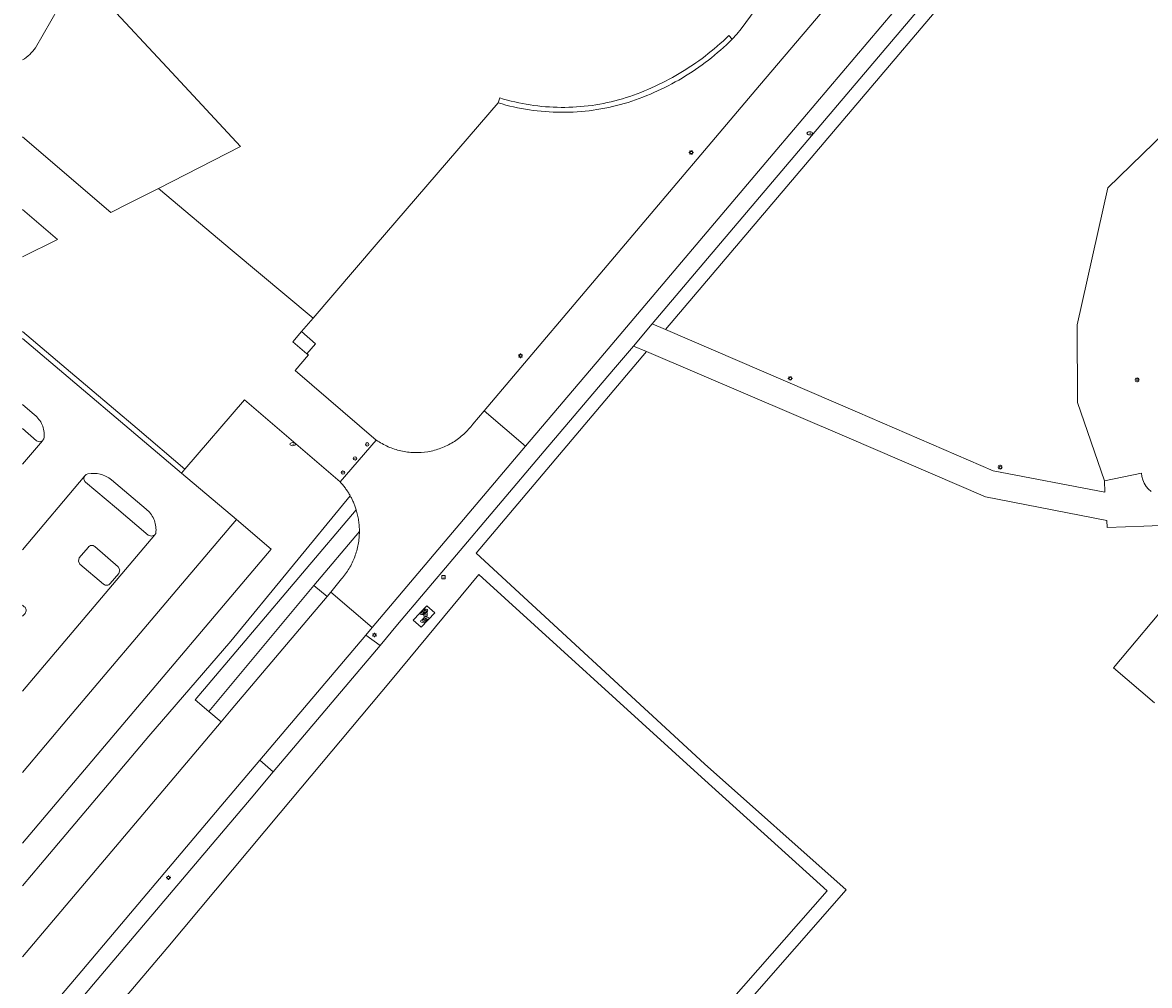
# Model space of a CAD drawing. Header units: metres. Extents: x 187482 to 189800, y 333582 to 335019.
# Tile 67 of 256: x 187483 to 187607, y 334151 to 334257. Entities that reach past the tile are written whole.
import ezdxf
from ezdxf.enums import TextEntityAlignment as Align

# ---------------------------------------------------------------- set-up
doc = ezdxf.new("R2010")
doc.units = ezdxf.units.M
doc.layers.get('0').update_dxf_attribs({"color": 252, "lineweight": 18})
for name, color, linetype, lineweight in [('B-WE-GR-BOUWLAND-GV', 252, 'Continuous', 18), ('B-WE-GR-HAAG-G', 252, 'GR-HAAG1-SO', 18), ('B-WE-IE-MEUBILAIR-S', 252, 'Continuous', 18), ('B-WE-IE-TERREINAFSCHEIDING_KUNSTMATIG_HEKWERK-G', 252, 'IE-TERREINAFSCHEIDING_KUNSTMATIG-SO', 18), ('B-WE-IE-TERREINAFSCHEIDING_KUNSTMATIG_MUUR-G', 252, 'IE-TERREINAFSCHEIDING_KUNSTMATIG-SO', 18), ('B-WE-OG-TERREIN_BEGROEID-GV', 252, 'Continuous', 18), ('B-WE-OG-TERREIN_ERF-GV', 252, 'Continuous', 18), ('B-WE-OG-WEG-GV', 252, 'Continuous', 18), ('B-WE-VH-GESLOTENVERHARDING_ASFALT-GV', 252, 'Continuous', 18), ('B-WE-VH-OPENVERHARDING-GV', 252, 'Continuous', 18), ('B-WE-VH-OPENVERHARDING_BETONSTRAATSTEEN-GV', 252, 'Continuous', 18), ('B-WE-VH-OPENVERHARDING_TEGEL-GV', 252, 'Continuous', 18)]:
    doc.layers.add(name, color=color, linetype=linetype, lineweight=lineweight)
doc.styles.add('NLCS-ISO', font='NLCS-ISO.ttf')
doc.linetypes.add('GR-HAAG1-SO', pattern='A,6,[176,NLCS.SHX,S=0.125,R=0,X=0,Y=0],-2', length=8)
doc.linetypes.add('IE-TERREINAFSCHEIDING_KUNSTMATIG-SO', pattern='A,4,[82,NLCS.SHX,S=0.75,R=90,X=0,Y=0],4,-2', length=10)

# ---------------------------------------------------------------- blocks, each defined once
blk = doc.blocks.new('SIE-MEUBILAIR_BORD_LOCATIEPAAL-SO')
blk.add_lwpolyline([(-0.75, -0.75), (0.75, -0.75), (0.75, 0.75), (-0.75, 0.75)], close=True)
at = {"style": 'NLCS-ISO'}
blk.add_text('lp', height=0.75, dxfattribs=at).set_placement((0.01, 0.12), align=Align.MIDDLE_CENTER)
blk = doc.blocks.new('SIE-MEUBILAIR_PAAL_LICHTMAST-SO')
for points in [[(-0.62, 0), (-1, 0)], [(-0.71, 0.71), (-0.44, 0.44)], [(0, 1), (0, 0.62)], [(0.44, 0.44), (0.71, 0.71)], [(1, 0), (0.62, 0)], [(-0.71, -0.71), (-0.44, -0.44)], [(0, -0.62), (0, -1)], [(0.44, -0.44), (0.71, -0.71)]]:
    blk.add_lwpolyline(points)
blk.add_circle((0, 0), 0.5)
blk = doc.blocks.new('SIE-MEUBILAIR_PAAL_AFSLUITPAAL-SO')
blk.add_circle((0, 0), 0.75)
at = {"style": 'NLCS-ISO'}
blk.add_text('af', height=0.75, dxfattribs=at).set_placement((0, 0.05), align=Align.MIDDLE_CENTER)
blk = doc.blocks.new('SIE-MEUBILAIR_PUT_BRANDKRAAN-SO')
blk.add_ellipse((0, 0), major_axis=(1.25, 0), ratio=0.54)
at = {"style": 'NLCS-ISO'}
blk.add_text('bk', height=0.75, dxfattribs=at).set_placement((0.03, 0), align=Align.MIDDLE_CENTER)
blk = doc.blocks.new('SIE-MEUBILAIR_PUT_WATERLEIDINGPUT-SO')
blk.add_ellipse((0, 0), major_axis=(1.25, 0), ratio=0.54)
at = {"style": 'NLCS-ISO'}
blk.add_text('wl', height=0.75, dxfattribs=at).set_placement((-0.14, 0), align=Align.MIDDLE_CENTER)

msp = doc.modelspace()

# ---------------------------------------------------------------- linework, layer by layer
at = {"layer": 'B-WE-GR-BOUWLAND-GV'}
msp.add_lwpolyline([(187553.147, 334139.851), (187560.581, 334148.639), (187571.387, 334160.941), (187557.127, 334173.843), (187533.043, 334195.803), (187523.496, 334184.25), (187511.169, 334169.53), (187498.784, 334154.739), (187486.767, 334140.53), (187482.806, 334135.877)], dxfattribs=at)
at = {"layer": 'B-WE-GR-HAAG-G', "ltscale": 0.2, "flags": 128}
for points in [[(187505.741, 334188.464), (187518.881, 334204.459)], [(187496.726, 334178.005), (187505.741, 334188.464)], [(187484.778, 334163.857), (187496.726, 334178.005)], [(187482.806, 334161.506), (187484.778, 334163.857)]]:
    msp.add_lwpolyline(points, dxfattribs=at)
at = {"layer": 'B-WE-IE-TERREINAFSCHEIDING_KUNSTMATIG_HEKWERK-G', "ltscale": 0.2, "flags": 128}
for points in [[(187527.307, 334192.352), (187525.818, 334190.769)], [(187528.181, 334191.556), (187527.307, 334192.352)], [(187525.818, 334190.769), (187526.698, 334189.98)], [(187526.698, 334189.98), (187528.181, 334191.556)]]:
    msp.add_lwpolyline(points, dxfattribs=at)
at = {"layer": 'B-WE-IE-TERREINAFSCHEIDING_KUNSTMATIG_MUUR-G', "ltscale": 0.2, "flags": 128}
msp.add_lwpolyline([(187514.118, 334220.11), (187515.072, 334221.215), (187513.519, 334222.556)], dxfattribs=at)
at = {"layer": 'B-WE-OG-TERREIN_BEGROEID-GV', "flags": 128}
for points in [[(187519.887, 334200.532), (187514.865, 334194.594), (187516.323, 334193.362), (187516.727, 334193.839)], [(187516.727, 334193.839), (187517.921, 334195.298)]]:
    msp.add_lwpolyline(points, dxfattribs=at)
at = {"layer": 'B-WE-OG-TERREIN_BEGROEID-GV'}
for points in [[(187519.852, 334199.819, 0.021056), (187519.887, 334200.532)], [(187519.754, 334199.113, 0.0226203), (187519.852, 334199.819)], [(187519.373, 334197.739, 0.0217374), (187519.594, 334198.417)], [(187519.594, 334198.417, 0.0230895), (187519.754, 334199.113)], [(187518.755, 334196.454, 0.0219108), (187519.093, 334197.083)], [(187519.093, 334197.083, 0.0213549), (187519.373, 334197.739)], [(187517.921, 334195.298, 0.0221218), (187518.364, 334195.857)], [(187518.364, 334195.857, 0.0221485), (187518.755, 334196.454)]]:
    msp.add_lwpolyline(points, format="xyb", dxfattribs=at)
at = {"layer": 'B-WE-OG-TERREIN_ERF-GV', "flags": 128}
for points in [[(187532.375, 334212.369), (187533.614, 334213.804), (187563.942, 334249.637), (187576.262, 334264.197), (187581.063, 334269.866), (187580.136, 334270.764), (187577.235, 334273.319), (187574.573, 334270.515), (187573.428, 334271.293), (187577.215, 334275.377), (187581.087, 334271.866), (187582.025, 334271.001), (187590.497, 334281.004), (187603.853, 334296.863), (187609.841, 334303.986), (187611.113, 334305.524), (187612.278, 334307.144), (187624.497, 334324.364), (187633.141, 334336.5), (187634.34, 334338.1), (187635.595, 334339.656), (187640.76, 334345.76)], [(187600.305, 334300.277), (187598.921, 334301.447), (187587.744, 334298.304), (187581.049, 334296.442), (187580.511, 334294.317), (187579.934, 334292.202), (187578.243, 334286.717), (187576.293, 334281.319), (187574.93, 334278.026), (187573.458, 334274.781), (187571.854, 334271.537), (187570.142, 334268.349), (187568.68, 334265.832), (187567.146, 334263.357), (187564.606, 334259.574), (187561.899, 334255.909), (187561.436, 334255.314), (187560.932, 334254.753)], [(187484.247, 334253.817), (187491.83, 334267.049), (187504.81, 334289.171), (187504.132, 334290.64), (187503.404, 334292.085), (187502.331, 334293.908), (187501.196, 334295.694)], [(187482.806, 334243.98), (187492.526, 334235.666), (187494.485, 334236.668), (187497.783, 334238.311), (187506.812, 334242.935), (187499.242, 334251.085), (187491.56, 334259.359), (187495.762, 334266.949), (187497.796, 334270.604), (187505.707, 334284.74), (187505.803, 334284.928), (187505.851, 334285.133), (187505.876, 334286.229), (187505.594, 334287.288), (187505.212, 334288.234), (187504.81, 334289.171), (187491.83, 334267.049), (187484.247, 334253.817)], [(187518.328, 334270.635), (187502.2, 334267.957), (187501.984, 334267.973), (187501.819, 334268.066), (187501.655, 334268.159), (187501.791, 334268.423), (187501.562, 334268.553), (187510.021, 334282.363), (187510.19, 334282.639), (187505.851, 334285.133), (187505.803, 334284.928), (187505.707, 334284.74), (187497.796, 334270.604), (187495.762, 334266.949), (187491.56, 334259.359), (187499.242, 334251.085), (187506.812, 334242.935), (187497.783, 334238.311), (187505.897, 334231.479), (187514.793, 334224.04), (187521.733, 334232.125), (187535.166, 334247.738), (187535.355, 334248.284)], [(187560.55, 334255.141), (187560.932, 334254.753), (187561.436, 334255.314), (187561.899, 334255.909), (187564.606, 334259.574), (187567.146, 334263.357), (187566.683, 334263.672)], [(187560.932, 334254.753), (187560.55, 334255.141)], [(187535.166, 334247.738), (187521.733, 334232.125), (187514.793, 334224.04), (187513.519, 334222.556), (187515.072, 334221.215), (187514.118, 334220.11), (187514.27, 334219.982), (187512.801, 334218.279), (187521.749, 334210.6)], [(187535.355, 334248.284), (187535.166, 334247.738)], [(187612.45, 334248.251), (187602.288, 334238.378), (187598.881, 334223.279), (187598.92, 334214.748), (187601.891, 334206.114), (187605.968, 334206.971), (187606.015, 334206.601), (187606.13, 334206.206), (187606.286, 334205.836), (187606.496, 334205.489), (187606.727, 334205.212), (187607.032, 334204.925)], [(187482.806, 334222.558), (187487.619, 334218.483), (187495.407, 334211.857), (187500.675, 334207.385), (187507.247, 334215.039), (187517.784, 334205.987), (187521.749, 334210.6), (187512.801, 334218.279), (187514.27, 334219.982), (187514.118, 334220.11), (187512.552, 334221.43), (187513.519, 334222.556), (187514.793, 334224.04), (187505.897, 334231.479), (187497.783, 334238.311), (187494.485, 334236.668), (187492.526, 334235.666), (187482.806, 334243.98)], [(187482.806, 334230.794), (187486.659, 334232.698), (187482.806, 334236.006)], [(187482.806, 334221.789), (187500.301, 334206.949), (187500.675, 334207.385), (187495.407, 334211.857), (187487.619, 334218.483), (187482.806, 334222.558)], [(187500.301, 334206.949), (187482.806, 334221.789)], [(187607.427, 334181.664), (187602.887, 334185.506), (187616.311, 334201.507), (187606.22, 334201.133), (187602.22, 334200.962), (187602.155, 334201.747), (187588.813, 334204.352), (187573.558, 334210.902), (187551.503, 334220.34), (187532.729, 334198.155), (187557.885, 334174.95), (187573.489, 334161.062), (187562.099, 334148.052)], [(187517.784, 334205.987), (187507.247, 334215.039), (187500.675, 334207.385), (187500.301, 334206.949), (187506.376, 334201.833), (187510.17, 334198.597), (187492.237, 334177.373), (187482.806, 334166.216)], [(187484.129, 334213.373), (187482.806, 334214.512)], [(187482.806, 334214.512), (187484.129, 334213.373)], [(187482.806, 334207.932), (187484.993, 334210.523), (187484.674, 334210.396), (187484.358, 334210.533), (187482.806, 334211.862)], [(187482.806, 334211.862), (187484.358, 334210.533), (187484.674, 334210.396), (187484.993, 334210.523), (187485.048, 334210.588), (187485.159, 334210.74), (187485.194, 334210.925)], [(187485.194, 334210.925), (187485.159, 334210.74), (187485.048, 334210.588), (187484.993, 334210.523), (187482.806, 334207.932)], [(187482.806, 334173.994), (187487.881, 334180.007), (187499.794, 334194.088), (187506.376, 334201.833), (187500.301, 334206.949)], [(187482.806, 334198.522), (187489.681, 334206.659), (187489.822, 334206.809), (187490.004, 334206.884)], [(187490.004, 334206.884), (187489.822, 334206.809), (187489.681, 334206.659)], [(187489.681, 334206.659), (187482.806, 334198.522)], [(187489.748, 334205.96), (187493.157, 334203.084), (187496.632, 334200.117), (187497.008, 334200.003), (187497.374, 334200.145), (187497.492, 334200.319), (187497.49, 334200.529)], [(187497.374, 334200.145), (187497.008, 334200.003), (187496.632, 334200.117), (187493.157, 334203.084), (187489.748, 334205.96)], [(187496.397, 334203.007), (187492.591, 334206.229)], [(187492.591, 334206.229), (187496.397, 334203.007)], [(187482.806, 334161.506), (187484.778, 334163.857), (187496.726, 334178.005), (187505.741, 334188.464), (187518.881, 334204.459), (187518.855, 334204.506), (187518.829, 334204.552)], [(187482.806, 334166.216), (187492.237, 334177.373), (187510.17, 334198.597), (187506.376, 334201.833), (187499.794, 334194.088), (187487.881, 334180.007), (187482.806, 334173.994)], [(187497.49, 334200.529), (187497.492, 334200.319), (187497.374, 334200.145), (187482.806, 334182.941)], [(187482.806, 334182.941), (187497.374, 334200.145)], [(187491.726, 334194.735), (187489.121, 334196.939), (187488.959, 334197.262), (187489.046, 334197.613), (187490.029, 334198.782)], [(187490.029, 334198.782), (187489.046, 334197.613), (187488.959, 334197.262), (187489.121, 334196.939), (187491.726, 334194.735)], [(187490.775, 334198.864), (187493.336, 334196.652), (187493.503, 334196.297), (187493.405, 334195.918), (187492.445, 334194.794)], [(187492.445, 334194.794), (187493.405, 334195.918), (187493.503, 334196.297), (187493.336, 334196.652), (187490.775, 334198.864)], [(187482.806, 334192.418), (187483, 334192.25)], [(187483, 334192.25), (187482.806, 334192.418)], [(187483.079, 334191.514), (187482.806, 334191.198)], [(187482.806, 334191.198), (187483.079, 334191.514)]]:
    msp.add_lwpolyline(points, dxfattribs=at)
for points in [[(187629.961, 334265.22), (187630.608, 334280.95), (187623.512, 334286.872), (187619.01, 334286.76), (187613.976, 334287.628), (187610.217, 334287.293), (187606.375, 334285.062), (187553.568, 334222.779), (187574.713, 334213.671), (187589.67, 334207.226), (187601.963, 334204.863), (187601.891, 334206.114), (187598.92, 334214.748), (187598.881, 334223.279), (187602.288, 334238.378), (187612.45, 334248.251)], [(187514.118, 334220.11), (187515.072, 334221.215), (187513.519, 334222.556), (187512.552, 334221.43)]]:
    msp.add_lwpolyline(points, close=True, dxfattribs=at)
at = {"layer": 'B-WE-OG-TERREIN_ERF-GV'}
for points in [[(187560.55, 334255.141, -0.0291003), (187557.949, 334252.895)], [(187557.949, 334252.895, 0.0291003), (187560.55, 334255.141)], [(187484.247, 334253.817, -0.1023893), (187482.806, 334252.467)], [(187482.806, 334252.467, 0.1023893), (187484.247, 334253.817)], [(187558.309, 334252.445, 0.0306143), (187560.932, 334254.753)], [(187560.932, 334254.753, -0.0306143), (187558.309, 334252.445)], [(187557.949, 334252.895, -0.0295427), (187555.102, 334250.971)], [(187555.102, 334250.971, 0.0295427), (187557.949, 334252.895)], [(187555.423, 334250.476, 0.0307222), (187558.309, 334252.445)], [(187558.309, 334252.445, -0.0307222), (187555.423, 334250.476)], [(187555.102, 334250.971, -0.0292889), (187552.049, 334249.394)], [(187552.049, 334249.394, 0.0292889), (187555.102, 334250.971)], [(187552.317, 334248.875, 0.0307213), (187555.423, 334250.476)], [(187555.423, 334250.476, -0.0307213), (187552.317, 334248.875)], [(187552.049, 334249.394, -0.0294648), (187548.832, 334248.187)], [(187548.832, 334248.187, 0.0294648), (187552.049, 334249.394)], [(187549.039, 334247.667, 0.0306201), (187552.317, 334248.875)], [(187552.317, 334248.875, -0.0306201), (187549.039, 334247.667)], [(187535.166, 334247.738, 0.0356265), (187538.594, 334246.968)], [(187538.594, 334246.968, -0.0356265), (187535.166, 334247.738)], [(187538.682, 334247.516, -0.0365931), (187535.355, 334248.284)], [(187535.355, 334248.284, 0.0365931), (187538.682, 334247.516)], [(187548.832, 334248.187, -0.0362409), (187545.494, 334247.466)], [(187545.494, 334247.466, 0.0362409), (187548.832, 334248.187)], [(187545.603, 334246.932, 0.0357789), (187549.039, 334247.667)], [(187549.039, 334247.667, -0.0357789), (187545.603, 334246.932)], [(187538.594, 334246.968, 0.0359536), (187542.097, 334246.698)], [(187542.097, 334246.698, -0.0359536), (187538.594, 334246.968)], [(187542.086, 334247.241, -0.0367192), (187538.682, 334247.516)], [(187538.682, 334247.516, 0.0367192), (187542.086, 334247.241)], [(187545.494, 334247.466, -0.0366735), (187542.086, 334247.241)], [(187542.086, 334247.241, 0.0366735), (187545.494, 334247.466)], [(187542.097, 334246.698, 0.0359306), (187545.603, 334246.932)], [(187545.603, 334246.932, -0.0359306), (187542.097, 334246.698)], [(187484.967, 334212.282, 0.122856), (187484.129, 334213.373)], [(187484.129, 334213.373, -0.122856), (187484.967, 334212.282)], [(187485.194, 334210.925, 0.1229534), (187484.967, 334212.282)], [(187484.967, 334212.282, -0.1229534), (187485.194, 334210.925)], [(187531.384, 334211.258, 0.0475816), (187532.375, 334212.369)], [(187521.749, 334210.6, 0.0478369), (187523.046, 334209.87)], [(187530.197, 334210.359, 0.0479512), (187531.384, 334211.258)], [(187523.046, 334209.87, 0.0480043), (187524.46, 334209.404)], [(187524.46, 334209.404, 0.0487418), (187525.937, 334209.218)], [(187525.937, 334209.218, 0.0491598), (187527.422, 334209.319)], [(187527.422, 334209.319, 0.047901), (187528.86, 334209.704)], [(187528.86, 334209.704, 0.048958), (187530.197, 334210.359)], [(187491.368, 334206.836, 0.1070604), (187490.004, 334206.884)], [(187490.004, 334206.884, -0.1070604), (187491.368, 334206.836)], [(187492.591, 334206.229, 0.1071078), (187491.368, 334206.836)], [(187491.368, 334206.836, -0.1071078), (187492.591, 334206.229)], [(187489.681, 334206.659, 0.1959076), (187489.569, 334206.3)], [(187489.569, 334206.3, -0.1959076), (187489.681, 334206.659)], [(187489.569, 334206.3, 0.2025455), (187489.748, 334205.96)], [(187489.748, 334205.96, -0.2025455), (187489.569, 334206.3)], [(187518.075, 334205.651, 0.0143944), (187517.784, 334205.987)], [(187518.346, 334205.298, 0.0130169), (187518.075, 334205.651)], [(187518.598, 334204.932, 0.0162261), (187518.346, 334205.298)], [(187518.829, 334204.552, 0.0142799), (187518.598, 334204.932)], [(187497.255, 334201.905, 0.1234615), (187496.397, 334203.007)], [(187496.397, 334203.007, -0.1234615), (187497.255, 334201.905)], [(187497.49, 334200.529, 0.1243693), (187497.255, 334201.905)], [(187497.255, 334201.905, -0.1243693), (187497.49, 334200.529)], [(187490.029, 334198.782, -0.2213995), (187490.383, 334198.996)], [(187490.383, 334198.996, 0.2213995), (187490.029, 334198.782)], [(187490.383, 334198.996, -0.220192), (187490.775, 334198.864)], [(187490.775, 334198.864, 0.220192), (187490.383, 334198.996)], [(187492.098, 334194.608, -0.2067529), (187491.726, 334194.735)], [(187491.726, 334194.735, 0.2067529), (187492.098, 334194.608)], [(187492.445, 334194.794, -0.2079806), (187492.098, 334194.608)], [(187492.098, 334194.608, 0.2079806), (187492.445, 334194.794)], [(187483, 334192.25, -0.214906), (187483.203, 334191.9)], [(187483.203, 334191.9, 0.214906), (187483, 334192.25)], [(187483.203, 334191.9, -0.2121774), (187483.079, 334191.514)], [(187483.079, 334191.514, 0.2121774), (187483.203, 334191.9)]]:
    msp.add_lwpolyline(points, format="xyb", dxfattribs=at)
msp.add_lwpolyline([(187482.806, 334236.006), (187486.659, 334232.698), (187482.806, 334230.794)], dxfattribs=at)
at = {"layer": 'B-WE-OG-WEG-GV', "flags": 128}
for points in [[(187606.762, 334287.929), (187598.359, 334278.004), (187572.518, 334247.496), (187556.384, 334228.424), (187552.128, 334223.399), (187553.568, 334222.779), (187606.375, 334285.062)], [(187518.881, 334204.459), (187505.741, 334188.464), (187496.726, 334178.005), (187484.778, 334163.857), (187482.806, 334161.506)], [(187504.669, 334179.578), (187503.319, 334180.72), (187501.825, 334181.984), (187519.533, 334202.923)], [(187482.806, 334153.673), (187504.669, 334179.578)], [(187482.806, 334096.37), (187503.133, 334079.291), (187518.25, 334097.168), (187530.776, 334112), (187543.57, 334127.161), (187553.77, 334139.303), (187561.048, 334147.719), (187561.435, 334147.294), (187562.099, 334148.052), (187573.489, 334161.062)], [(187482.806, 334135.877), (187486.767, 334140.53), (187498.784, 334154.739)]]:
    msp.add_lwpolyline(points, dxfattribs=at)
at = {"layer": 'B-WE-OG-WEG-GV'}
for points in [[(187573.489, 334161.062), (187557.885, 334174.95), (187532.729, 334198.155), (187551.503, 334220.34), (187550.06, 334220.957), (187547.873, 334218.374), (187540.24, 334209.361), (187530.188, 334197.474), (187524.095, 334190.269), (187522.165, 334187.985), (187510.407, 334174.065), (187507.966, 334171.175), (187491.826, 334152.1), (187482.806, 334141.418)], [(187498.784, 334154.739), (187511.169, 334169.53), (187523.496, 334184.25), (187533.043, 334195.803), (187557.127, 334173.843), (187571.387, 334160.941), (187560.581, 334148.639), (187553.147, 334139.851), (187542.794, 334127.609), (187530.106, 334112.551), (187517.706, 334097.692), (187503.129, 334080.277), (187482.806, 334097.455)]]:
    msp.add_lwpolyline(points, dxfattribs=at)
for points in [[(187519.039, 334204.16, 0.0121659), (187518.881, 334204.459)], [(187519.226, 334203.757, 0.0130511), (187519.039, 334204.16)], [(187519.391, 334203.344, 0.0129428), (187519.226, 334203.757)], [(187519.533, 334202.923, 0.0149541), (187519.391, 334203.344)]]:
    msp.add_lwpolyline(points, format="xyb", dxfattribs=at)
at = {"layer": 'B-WE-VH-GESLOTENVERHARDING_ASFALT-GV', "flags": 128}
for points in [[(187642.331, 334347.623), (187641.938, 334347.152), (187640.76, 334345.76), (187635.595, 334339.656), (187634.34, 334338.1), (187633.141, 334336.5), (187624.497, 334324.364), (187612.278, 334307.144), (187611.113, 334305.524), (187609.841, 334303.986), (187603.853, 334296.863), (187590.497, 334281.004), (187582.025, 334271.001), (187581.063, 334269.866), (187576.262, 334264.197), (187563.942, 334249.637), (187533.614, 334213.804), (187538.179, 334209.935), (187546.447, 334219.704), (187565.834, 334242.601), (187585.87, 334266.269), (187605.277, 334289.168)], [(187482.806, 334144.435), (187488.922, 334151.67), (187505.051, 334170.767)]]:
    msp.add_lwpolyline(points, dxfattribs=at)
at = {"layer": 'B-WE-VH-GESLOTENVERHARDING_ASFALT-GV'}
msp.add_lwpolyline([(187505.051, 334170.767), (187508.932, 334175.354), (187520.581, 334189.12), (187521.298, 334189.968), (187516.727, 334193.839), (187516.323, 334193.362), (187505.761, 334180.872), (187504.669, 334179.578), (187482.806, 334153.673)], dxfattribs=at)
at = {"layer": 'B-WE-VH-OPENVERHARDING-GV', "flags": 128}
for points in [[(187514.865, 334194.594), (187503.319, 334180.72), (187504.669, 334179.578), (187505.761, 334180.872), (187516.323, 334193.362)], [(187510.407, 334174.065), (187522.165, 334187.985), (187520.581, 334189.12), (187508.932, 334175.354)]]:
    msp.add_lwpolyline(points, close=True, dxfattribs=at)
at = {"layer": 'B-WE-VH-OPENVERHARDING_BETONSTRAATSTEEN-GV', "flags": 128}
for points in [[(187536.968, 334208.497), (187538.179, 334209.935), (187533.614, 334213.804), (187532.375, 334212.369)], [(187521.749, 334210.6), (187517.784, 334205.987)], [(187517.921, 334195.298), (187516.727, 334193.839), (187521.298, 334189.968), (187522.515, 334191.39), (187536.968, 334208.497)], [(187518.829, 334204.552), (187518.855, 334204.506), (187518.881, 334204.459)], [(187616.311, 334201.507), (187602.887, 334185.506), (187607.427, 334181.664)]]:
    msp.add_lwpolyline(points, dxfattribs=at)
at = {"layer": 'B-WE-VH-OPENVERHARDING_BETONSTRAATSTEEN-GV'}
for points in [[(187532.375, 334212.369, -0.0475816), (187531.384, 334211.258)], [(187523.046, 334209.87, -0.0478369), (187521.749, 334210.6)], [(187531.384, 334211.258, -0.0479512), (187530.197, 334210.359)], [(187524.46, 334209.404, -0.0480043), (187523.046, 334209.87)], [(187525.937, 334209.218, -0.0487418), (187524.46, 334209.404)], [(187527.422, 334209.319, -0.0491598), (187525.937, 334209.218)], [(187528.86, 334209.704, -0.047901), (187527.422, 334209.319)], [(187530.197, 334210.359, -0.048958), (187528.86, 334209.704)], [(187517.784, 334205.987, -0.0143944), (187518.075, 334205.651)], [(187518.075, 334205.651, -0.0130169), (187518.346, 334205.298)], [(187518.346, 334205.298, -0.0162261), (187518.598, 334204.932)], [(187518.598, 334204.932, -0.0142799), (187518.829, 334204.552)], [(187518.881, 334204.459, -0.0121659), (187519.039, 334204.16)], [(187519.039, 334204.16, -0.0130511), (187519.226, 334203.757)], [(187519.226, 334203.757, -0.0129428), (187519.391, 334203.344)], [(187519.391, 334203.344, -0.0149541), (187519.533, 334202.923)], [(187519.533, 334202.923, -0.0113074), (187519.616, 334202.631)], [(187519.616, 334202.631, -0.0112027), (187519.689, 334202.337)], [(187519.689, 334202.337, -0.0103557), (187519.75, 334202.04)], [(187519.75, 334202.04, -0.0070511), (187519.8, 334201.741)], [(187519.8, 334201.741, -0.0102256), (187519.839, 334201.44)], [(187519.839, 334201.44, -0.009855), (187519.866, 334201.138)], [(187519.887, 334200.532, -0.021056), (187519.852, 334199.819)], [(187519.866, 334201.138, -0.0133385), (187519.882, 334200.835)], [(187519.882, 334200.835, -0.0099528), (187519.887, 334200.532)], [(187519.852, 334199.819, -0.0226203), (187519.754, 334199.113)], [(187519.594, 334198.417, -0.0217374), (187519.373, 334197.739)], [(187519.754, 334199.113, -0.0230895), (187519.594, 334198.417)], [(187519.093, 334197.083, -0.0219108), (187518.755, 334196.454)], [(187519.373, 334197.739, -0.0213549), (187519.093, 334197.083)], [(187518.364, 334195.857, -0.0221218), (187517.921, 334195.298)], [(187518.755, 334196.454, -0.0221485), (187518.364, 334195.857)]]:
    msp.add_lwpolyline(points, format="xyb", dxfattribs=at)
at = {"layer": 'B-WE-VH-OPENVERHARDING_TEGEL-GV', "flags": 128}
for points in [[(187605.277, 334289.168), (187585.87, 334266.269), (187565.834, 334242.601), (187546.447, 334219.704), (187538.179, 334209.935), (187536.968, 334208.497), (187522.515, 334191.39), (187521.298, 334189.968), (187520.581, 334189.12), (187522.165, 334187.985), (187524.095, 334190.269), (187530.188, 334197.474), (187540.24, 334209.361), (187547.873, 334218.374), (187550.06, 334220.957), (187552.128, 334223.399), (187556.384, 334228.424), (187572.518, 334247.496), (187598.359, 334278.004)], [(187607.032, 334204.925), (187606.727, 334205.212), (187606.496, 334205.489), (187606.286, 334205.836), (187606.13, 334206.206), (187606.015, 334206.601), (187605.968, 334206.971), (187601.891, 334206.114), (187601.963, 334204.863), (187589.67, 334207.226), (187574.713, 334213.671), (187553.568, 334222.779), (187552.128, 334223.399), (187550.06, 334220.957), (187551.503, 334220.34), (187573.558, 334210.902), (187588.813, 334204.352), (187602.155, 334201.747), (187602.22, 334200.962), (187606.22, 334201.133), (187616.311, 334201.507)], [(187519.533, 334202.923), (187501.825, 334181.984), (187503.319, 334180.72), (187514.865, 334194.594), (187519.887, 334200.532)], [(187482.806, 334141.418), (187491.826, 334152.1)]]:
    msp.add_lwpolyline(points, dxfattribs=at)
at = {"layer": 'B-WE-VH-OPENVERHARDING_TEGEL-GV'}
for points in [[(187519.616, 334202.631, 0.0113074), (187519.533, 334202.923)], [(187519.689, 334202.337, 0.0112027), (187519.616, 334202.631)], [(187519.75, 334202.04, 0.0103557), (187519.689, 334202.337)], [(187519.8, 334201.741, 0.0070511), (187519.75, 334202.04)], [(187519.839, 334201.44, 0.0102256), (187519.8, 334201.741)], [(187519.866, 334201.138, 0.009855), (187519.839, 334201.44)], [(187519.882, 334200.835, 0.0133385), (187519.866, 334201.138)], [(187519.887, 334200.532, 0.0099528), (187519.882, 334200.835)]]:
    msp.add_lwpolyline(points, format="xyb", dxfattribs=at)
msp.add_lwpolyline([(187491.826, 334152.1), (187507.966, 334171.175), (187510.407, 334174.065), (187508.932, 334175.354), (187505.051, 334170.767), (187488.922, 334151.67), (187482.806, 334144.435)], dxfattribs=at)

# ---------------------------------------------------------------- block references
at = {"layer": 'B-WE-IE-MEUBILAIR-S', "xscale": 0.25, "yscale": 0.25, "zscale": 0.25}
for name, p in [('SIE-MEUBILAIR_PUT_BRANDKRAAN-SO', (187569.456, 334244.388)), ('SIE-MEUBILAIR_PAAL_LICHTMAST-SO', (187556.415, 334242.272)), ('SIE-MEUBILAIR_PAAL_LICHTMAST-SO', (187537.63, 334219.874)), ('SIE-MEUBILAIR_PAAL_LICHTMAST-SO', (187567.315, 334217.394)), ('SIE-MEUBILAIR_PAAL_LICHTMAST-SO', (187605.497, 334217.223)), ('SIE-MEUBILAIR_PUT_BRANDKRAAN-SO', (187512.547, 334210.146)), ('SIE-MEUBILAIR_PAAL_AFSLUITPAAL-SO', (187520.755, 334210.129)), ('SIE-MEUBILAIR_PAAL_AFSLUITPAAL-SO', (187519.405, 334208.581)), ('SIE-MEUBILAIR_PAAL_AFSLUITPAAL-SO', (187518.08, 334207.016)), ('SIE-MEUBILAIR_PAAL_LICHTMAST-SO', (187590.429, 334207.61)), ('SIE-MEUBILAIR_BORD_LOCATIEPAAL-SO', (187529.136, 334195.492)), ('SIE-MEUBILAIR_PUT_WATERLEIDINGPUT-SO', (187526.995, 334191.692)), ('SIE-MEUBILAIR_PUT_WATERLEIDINGPUT-SO', (187527.11, 334191.821)), ('SIE-MEUBILAIR_PUT_WATERLEIDINGPUT-SO', (187526.851, 334191.542)), ('SIE-MEUBILAIR_PUT_WATERLEIDINGPUT-SO', (187526.936, 334190.651)), ('SIE-MEUBILAIR_PUT_WATERLEIDINGPUT-SO', (187527.084, 334190.806)), ('SIE-MEUBILAIR_PUT_WATERLEIDINGPUT-SO', (187527.227, 334190.951)), ('SIE-MEUBILAIR_BORD_LOCATIEPAAL-SO', (187527.174, 334191.41)), ('SIE-MEUBILAIR_PAAL_LICHTMAST-SO', (187521.54, 334189.124)), ('SIE-MEUBILAIR_PAAL_LICHTMAST-SO', (187498.869, 334162.405))]:
    msp.add_blockref(name, p, dxfattribs=at)

doc.saveas('drawing.dxf')
